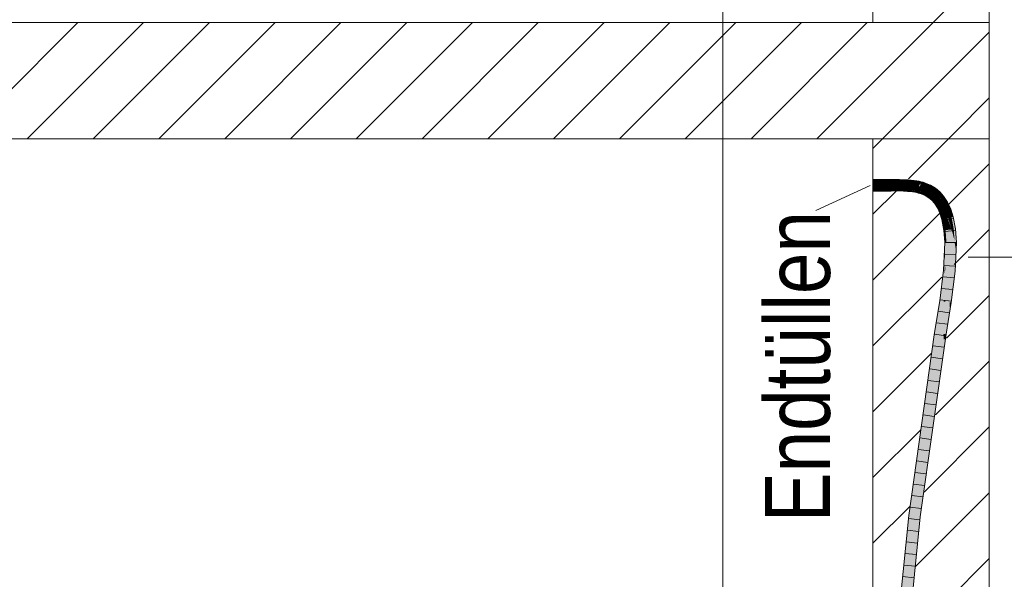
# Model space of a CAD drawing. Extents: x -620 to 3480, y 62 to 1102.
# Tile 114 of 256: x 160 to 181, y 661 to 673. Entities that reach past the tile are written whole.
import ezdxf
from ezdxf.lldxf.tags import DXFTag

# ---------------------------------------------------------------- set-up
doc = ezdxf.new("R2010")
doc.units = 0
doc.layers.get('0').update_dxf_attribs({"lineweight": 13})
for name, color, linetype, lineweight, true_color in [('E_Detail_Beschriftung', 7, 'Continuous', 13, 0x009900), ('E_Detail_Wandschraffur', 7, 'Continuous', 5, 0xc0c0c0), ('E_Leerrohr 25-A06G9STU8I', 7, 'Continuous', 9, 0xff8000), ('E_Leerrohr 25-Shading', 7, 'Continuous', 9, 0xff8000)]:
    doc.layers.add(name, color=color, linetype=linetype, lineweight=lineweight, true_color=true_color)
doc.layers.add('E_Detail_Linie_Text_Bem', color=7, linetype='Continuous', lineweight=13)
doc.styles.get("Standard").update_dxf_attribs({"font": 'ARIALN.TTF'})
tags = doc.linetypes.add('fein_strichliert', pattern=[4, 1, -2, 1]).pattern_tags.tags
tags[8:9] = [DXFTag(74, 4), DXFTag(75, 0), DXFTag(340, '0'), DXFTag(46, 0.0), DXFTag(50, 0.0), DXFTag(44, 0.0), DXFTag(45, 0.0)]
tags[6:7] = [DXFTag(74, 4), DXFTag(75, 0), DXFTag(340, '0'), DXFTag(46, 0.0), DXFTag(50, 0.0), DXFTag(44, 0.0), DXFTag(45, 0.0)]
tags[4:5] = [DXFTag(74, 4), DXFTag(75, 0), DXFTag(340, '0'), DXFTag(46, 0.0), DXFTag(50, 0.0), DXFTag(44, 0.0), DXFTag(45, 0.0)]
tags = doc.linetypes.add('fein_strichliert-A06G9STX8I', pattern=[4, 1, -2, 1]).pattern_tags.tags
tags[8:9] = [DXFTag(74, 4), DXFTag(75, 0), DXFTag(340, '0'), DXFTag(46, 0.0), DXFTag(50, 0.0), DXFTag(44, 0.0), DXFTag(45, 0.0)]
tags[6:7] = [DXFTag(74, 4), DXFTag(75, 0), DXFTag(340, '0'), DXFTag(46, 0.0), DXFTag(50, 0.0), DXFTag(44, 0.0), DXFTag(45, 0.0)]
tags[4:5] = [DXFTag(74, 4), DXFTag(75, 0), DXFTag(340, '0'), DXFTag(46, 0.0), DXFTag(50, 0.0), DXFTag(44, 0.0), DXFTag(45, 0.0)]
tags = doc.linetypes.add('STRICHPUNKT2-A06G9STV8I', pattern=[12.7, 6.35, -3.175, 0, -3.175]).pattern_tags.tags
tags[10:11] = [DXFTag(74, 4), DXFTag(75, 0), DXFTag(340, '0'), DXFTag(46, 0.0), DXFTag(50, 0.0), DXFTag(44, 0.0), DXFTag(45, 0.0)]
tags[8:9] = [DXFTag(74, 4), DXFTag(75, 0), DXFTag(340, '0'), DXFTag(46, 0.0), DXFTag(50, 0.0), DXFTag(44, 0.0), DXFTag(45, 0.0)]
tags[6:7] = [DXFTag(74, 4), DXFTag(75, 0), DXFTag(340, '0'), DXFTag(46, 0.0), DXFTag(50, 0.0), DXFTag(44, 0.0), DXFTag(45, 0.0)]
tags[4:5] = [DXFTag(74, 4), DXFTag(75, 0), DXFTag(340, '0'), DXFTag(46, 0.0), DXFTag(50, 0.0), DXFTag(44, 0.0), DXFTag(45, 0.0)]

# ---------------------------------------------------------------- blocks, each defined once
blk = doc.blocks.new('Shading-A06G9SG38I', base_point=(178.739, 735.424))
at = {"layer": 'E_Leerrohr 25-Shading', "color": 31, "true_color": 0xecb67f}
for points in [[(178.383, 669.574), (178.383, 669.764), (178.377, 669.574), (178.377, 669.764)], [(178.383, 669.574), (178.383, 669.764), (178.377, 669.574), (178.377, 669.764)], [(178.383, 669.699), (178.383, 669.574), (178.533, 669.699), (178.658, 669.574)], [(178.383, 669.699), (178.383, 669.574), (178.533, 669.699), (178.658, 669.574)], [(178.658, 669.574), (178.723, 669.574), (178.533, 669.699), (178.598, 669.699)], [(178.658, 669.574), (178.723, 669.574), (178.533, 669.699), (178.598, 669.699)], [(178.598, 669.699), (178.723, 669.574), (178.777, 669.699), (178.777, 669.628)], [(178.598, 669.699), (178.723, 669.574), (178.777, 669.699), (178.777, 669.628)], [(178.383, 669.542), (178.383, 669.574), (178.377, 669.542), (178.377, 669.574)], [(178.383, 669.542), (178.383, 669.574), (178.377, 669.542), (178.377, 669.574)], [(178.377, 669.384), (178.383, 669.384), (178.377, 669.542), (178.383, 669.542)], [(178.377, 669.384), (178.383, 669.384), (178.377, 669.542), (178.383, 669.542)], [(178.383, 669.574), (178.383, 669.449), (178.658, 669.574), (178.533, 669.449)], [(178.383, 669.574), (178.383, 669.449), (178.658, 669.574), (178.533, 669.449)], [(178.533, 669.449), (178.598, 669.449), (178.658, 669.574), (178.723, 669.574)], [(178.533, 669.449), (178.598, 669.449), (178.658, 669.574), (178.723, 669.574)], [(178.723, 669.574), (178.598, 669.449), (178.777, 669.52), (178.777, 669.449)], [(178.723, 669.574), (178.598, 669.449), (178.777, 669.52), (178.777, 669.449)], [(178.777, 669.628), (178.723, 669.574), (178.777, 669.589), (178.763, 669.574)], [(178.777, 669.628), (178.723, 669.574), (178.777, 669.589), (178.763, 669.574)], [(178.763, 669.574), (178.723, 669.574), (178.777, 669.56), (178.777, 669.52)], [(178.763, 669.574), (178.723, 669.574), (178.777, 669.56), (178.777, 669.52)], [(178.763, 669.574), (178.777, 669.574), (178.777, 669.589)], [(178.763, 669.574), (178.777, 669.574), (178.777, 669.589)], [(178.777, 669.574), (178.763, 669.574), (178.777, 669.56)], [(178.777, 669.574), (178.763, 669.574), (178.777, 669.56)]]:
    blk.add_solid(points, dxfattribs=at)
at = {"layer": 'E_Leerrohr 25-Shading', "color": 43, "true_color": 0xd7ab7f}
for points in [[(178.383, 669.663), (178.533, 669.701), (178.383, 669.699)], [(178.383, 669.663), (178.567, 669.665), (178.533, 669.701), (178.566, 669.688)], [(178.566, 669.688), (178.566, 669.702), (178.533, 669.701)], [(178.566, 669.702), (178.687, 669.667), (178.598, 669.702)], [(178.566, 669.702), (178.566, 669.688), (178.687, 669.667), (178.622, 669.666)], [(178.687, 669.667), (178.758, 669.669), (178.598, 669.702), (178.757, 669.705)], [(178.758, 669.669), (178.76, 669.669), (178.757, 669.705), (178.848, 669.705)], [(178.888, 669.705), (178.848, 669.705), (178.8, 669.669), (178.76, 669.669)], [(178.913, 669.705), (178.888, 669.705), (178.825, 669.669), (178.8, 669.669)], [(178.825, 669.669), (178.951, 669.669), (178.913, 669.705), (178.952, 669.705)], [(179.138, 669.66), (179.141, 669.696), (178.951, 669.669), (178.952, 669.705)], [(179.202, 669.654), (179.206, 669.69), (179.138, 669.66), (179.141, 669.696)], [(179.263, 669.646), (179.268, 669.682), (179.202, 669.654), (179.206, 669.69)], [(178.383, 669.449), (178.57, 669.488), (178.383, 669.486)], [(178.57, 669.488), (178.383, 669.449), (178.57, 669.467), (178.536, 669.453)], [(178.566, 669.688), (178.567, 669.665), (178.622, 669.666)], [(178.687, 669.49), (178.57, 669.467), (178.603, 669.454), (178.57, 669.453)], [(178.57, 669.467), (178.687, 669.49), (178.622, 669.489)], [(178.57, 669.488), (178.57, 669.467), (178.622, 669.489)], [(178.718, 669.491), (178.687, 669.49), (178.76, 669.459), (178.603, 669.454)], [(178.759, 669.492), (178.718, 669.491), (178.759, 669.485)], [(178.718, 669.491), (178.76, 669.459), (178.759, 669.485)], [(178.76, 669.492), (178.759, 669.492), (178.79, 669.479), (178.759, 669.485)], [(178.759, 669.485), (178.76, 669.459), (178.79, 669.479), (178.838, 669.459)], [(178.858, 669.468), (178.8, 669.492), (178.79, 669.479), (178.76, 669.492)], [(178.838, 669.459), (178.878, 669.459), (178.79, 669.479), (178.858, 669.468)], [(178.901, 669.46), (178.825, 669.492), (178.858, 669.468), (178.8, 669.492)], [(178.913, 669.455), (178.946, 669.455), (178.825, 669.492), (178.947, 669.492)], [(178.946, 669.455), (179.126, 669.447), (178.947, 669.492), (179.128, 669.482)], [(178.947, 669.492), (179.128, 669.482), (179.118, 669.484), (179.128, 669.482)], [(179.128, 669.482), (179.128, 669.483), (179.118, 669.484)], [(179.126, 669.447), (179.179, 669.442), (179.128, 669.482), (179.183, 669.475)], [(179.128, 669.482), (179.183, 669.475), (179.128, 669.483), (179.183, 669.478)], [(179.183, 669.478), (179.183, 669.478), (179.128, 669.483)], [(179.183, 669.475), (179.237, 669.467), (179.183, 669.478), (179.238, 669.47)], [(179.322, 669.637), (179.329, 669.673), (179.263, 669.646), (179.268, 669.682)], [(179.367, 669.628), (179.374, 669.664), (179.322, 669.637), (179.329, 669.673)], [(179.367, 669.628), (179.419, 669.653), (179.374, 669.664)], [(179.367, 669.628), (179.405, 669.619), (179.419, 669.653), (179.411, 669.624)], [(179.405, 669.619), (179.41, 669.618), (179.411, 669.624)], [(179.41, 669.618), (179.452, 669.606), (179.441, 669.647), (179.462, 669.641)], [(179.41, 669.618), (179.441, 669.647), (179.411, 669.624)], [(179.441, 669.647), (179.419, 669.653), (179.411, 669.624)], [(179.496, 669.592), (179.51, 669.626), (179.452, 669.606), (179.462, 669.641)], [(179.605, 669.545), (179.621, 669.578), (179.496, 669.592), (179.51, 669.626)], [(179.705, 669.484), (179.727, 669.514), (179.605, 669.545), (179.621, 669.578)], [(179.794, 669.41), (179.82, 669.437), (179.705, 669.484), (179.727, 669.514)], [(178.383, 669.449), (178.533, 669.451), (178.536, 669.453)], [(178.536, 669.453), (178.533, 669.451), (178.57, 669.453), (178.57, 669.452)], [(178.57, 669.467), (178.536, 669.453), (178.57, 669.453)], [(178.57, 669.453), (178.57, 669.452), (178.603, 669.454), (178.598, 669.452)], [(178.603, 669.454), (178.598, 669.452), (178.76, 669.459), (178.76, 669.455)], [(178.76, 669.459), (178.76, 669.455), (178.838, 669.459), (178.848, 669.455)], [(178.888, 669.455), (178.878, 669.459), (178.848, 669.455), (178.838, 669.459)], [(178.878, 669.459), (178.903, 669.459), (178.858, 669.468), (178.901, 669.46)], [(178.913, 669.455), (178.903, 669.459), (178.888, 669.455), (178.878, 669.459)], [(179.179, 669.442), (179.233, 669.435), (179.183, 669.475), (179.237, 669.467)], [(179.233, 669.435), (179.285, 669.427), (179.237, 669.467), (179.29, 669.457)], [(179.237, 669.467), (179.29, 669.457), (179.238, 669.47), (179.291, 669.46)], [(179.238, 669.47), (179.291, 669.46), (179.238, 669.471), (179.291, 669.461)], [(179.285, 669.427), (179.321, 669.419), (179.29, 669.457), (179.328, 669.448)], [(179.29, 669.457), (179.328, 669.448), (179.291, 669.46), (179.328, 669.451)], [(179.329, 669.453), (179.329, 669.455), (179.291, 669.461), (179.291, 669.463)], [(179.291, 669.46), (179.328, 669.451), (179.291, 669.461), (179.329, 669.453)], [(179.321, 669.419), (179.357, 669.411), (179.328, 669.448), (179.364, 669.437)], [(179.328, 669.451), (179.365, 669.441), (179.329, 669.453), (179.365, 669.444)], [(179.328, 669.448), (179.364, 669.437), (179.328, 669.451), (179.365, 669.441)], [(179.329, 669.453), (179.365, 669.444), (179.329, 669.455), (179.366, 669.446)], [(179.357, 669.411), (179.391, 669.402), (179.364, 669.437), (179.398, 669.426)], [(179.364, 669.437), (179.398, 669.426), (179.365, 669.441), (179.399, 669.43)], [(179.365, 669.444), (179.4, 669.433), (179.366, 669.446), (179.401, 669.435)], [(179.365, 669.441), (179.399, 669.43), (179.365, 669.444), (179.4, 669.433)], [(179.398, 669.426), (179.391, 669.402), (179.4, 669.425)], [(179.4, 669.425), (179.391, 669.402), (179.424, 669.409), (179.418, 669.393)], [(179.399, 669.43), (179.398, 669.426), (179.402, 669.429), (179.4, 669.425)], [(179.402, 669.429), (179.403, 669.432), (179.399, 669.43), (179.4, 669.433)], [(179.4, 669.433), (179.403, 669.432), (179.401, 669.435), (179.404, 669.434)], [(179.417, 669.419), (179.413, 669.425), (179.4, 669.425), (179.402, 669.429)], [(179.4, 669.425), (179.424, 669.409), (179.417, 669.419)], [(179.404, 669.434), (179.405, 669.436), (179.401, 669.435), (179.401, 669.437)], [(179.402, 669.429), (179.413, 669.425), (179.403, 669.432), (179.41, 669.429)], [(179.403, 669.432), (179.41, 669.429), (179.404, 669.434), (179.407, 669.433)], [(179.407, 669.433), (179.405, 669.436), (179.404, 669.434)], [(179.424, 669.409), (179.431, 669.427), (179.405, 669.436)], [(179.418, 669.393), (179.441, 669.383), (179.424, 669.409)], [(179.441, 669.383), (179.431, 669.427), (179.424, 669.409)], [(179.431, 669.427), (179.441, 669.383), (179.523, 669.385), (179.508, 669.355)], [(179.431, 669.427), (179.431, 669.427), (179.524, 669.388), (179.523, 669.385)], [(179.508, 669.355), (179.582, 669.31), (179.523, 669.385), (179.598, 669.333)], [(179.523, 669.385), (179.598, 669.333), (179.524, 669.388), (179.601, 669.338)], [(179.601, 669.338), (179.603, 669.34), (179.524, 669.388)], [(179.582, 669.31), (179.647, 669.256), (179.598, 669.333), (179.661, 669.271)], [(179.598, 669.333), (179.661, 669.271), (179.601, 669.338), (179.666, 669.277)], [(179.601, 669.338), (179.666, 669.277), (179.603, 669.34), (179.67, 669.281)], [(179.67, 669.281), (179.672, 669.283), (179.603, 669.34)], [(179.647, 669.256), (179.702, 669.195), (179.661, 669.271), (179.712, 669.202)], [(179.661, 669.271), (179.712, 669.202), (179.666, 669.277), (179.719, 669.208)], [(179.666, 669.277), (179.719, 669.208), (179.67, 669.281), (179.725, 669.212)], [(179.67, 669.281), (179.725, 669.212), (179.672, 669.283), (179.729, 669.216)], [(179.729, 669.216), (179.731, 669.217), (179.672, 669.283)], [(179.872, 669.324), (179.902, 669.346), (179.794, 669.41), (179.82, 669.437)], [(179.872, 669.324), (179.874, 669.321), (179.902, 669.346), (179.911, 669.332)], [(179.874, 669.321), (179.956, 669.196), (179.911, 669.332), (179.988, 669.214)], [(179.702, 669.195), (179.753, 669.119), (179.712, 669.202)], [(179.712, 669.202), (179.753, 669.119), (179.719, 669.208), (179.744, 669.16)], [(179.719, 669.208), (179.744, 669.16), (179.725, 669.212), (179.737, 669.19)], [(179.725, 669.212), (179.737, 669.19), (179.729, 669.216), (179.733, 669.209)], [(179.733, 669.209), (179.731, 669.217), (179.729, 669.216)], [(179.733, 669.209), (179.793, 669.106), (179.731, 669.217), (179.798, 669.109)], [(179.798, 669.109), (179.802, 669.111), (179.731, 669.217)], [(179.785, 669.102), (179.793, 669.106), (179.737, 669.19), (179.733, 669.209)], [(179.737, 669.19), (179.744, 669.16), (179.785, 669.102), (179.776, 669.097)], [(179.744, 669.16), (179.753, 669.119), (179.776, 669.097), (179.77, 669.093)], [(179.77, 669.093), (179.793, 669.042), (179.776, 669.097)], [(179.776, 669.097), (179.793, 669.042), (179.785, 669.102), (179.796, 669.068)], [(179.785, 669.102), (179.796, 669.068), (179.793, 669.106), (179.799, 669.089)], [(179.793, 669.106), (179.799, 669.089), (179.798, 669.109), (179.801, 669.103)], [(179.796, 669.068), (179.793, 669.042), (179.826, 668.977), (179.823, 668.976)], [(179.799, 669.089), (179.796, 669.068), (179.837, 668.981), (179.826, 668.977)], [(179.801, 669.103), (179.802, 669.111), (179.798, 669.109)], [(179.837, 668.981), (179.846, 668.984), (179.799, 669.089), (179.801, 669.103)], [(179.801, 669.103), (179.802, 669.11), (179.802, 669.111)], [(179.801, 669.103), (179.846, 668.984), (179.802, 669.11), (179.854, 668.987)], [(179.854, 668.987), (179.858, 668.989), (179.802, 669.11)], [(180.023, 669.052), (180.057, 669.065), (179.956, 669.196), (179.988, 669.214)], [(180.073, 668.892), (180.108, 668.9), (180.023, 669.052), (180.057, 669.065)], [(179.826, 668.977), (179.823, 668.976), (179.827, 668.972)], [(179.827, 668.972), (179.823, 668.976), (179.831, 668.952)], [(179.837, 668.981), (179.826, 668.977), (179.842, 668.958), (179.827, 668.972)], [(179.842, 668.958), (179.827, 668.972), (179.864, 668.847), (179.831, 668.952)], [(179.842, 668.958), (179.855, 668.946), (179.837, 668.981), (179.846, 668.984)], [(179.864, 668.847), (179.855, 668.946), (179.842, 668.958)], [(179.846, 668.984), (179.855, 668.946), (179.854, 668.987), (179.867, 668.934)], [(179.854, 668.987), (179.867, 668.934), (179.858, 668.989), (179.875, 668.927)], [(179.864, 668.847), (179.865, 668.844), (179.855, 668.946), (179.87, 668.877)], [(179.855, 668.946), (179.87, 668.877), (179.867, 668.934), (179.875, 668.904)], [(179.875, 668.927), (179.878, 668.924), (179.858, 668.989)], [(179.87, 668.877), (179.865, 668.844), (179.877, 668.847)], [(179.877, 668.847), (179.865, 668.844), (179.885, 668.731)], [(179.867, 668.934), (179.875, 668.904), (179.875, 668.927), (179.877, 668.92)], [(179.877, 668.847), (179.889, 668.85), (179.87, 668.877), (179.875, 668.904)], [(179.877, 668.92), (179.878, 668.924), (179.875, 668.927)], [(179.875, 668.904), (179.88, 668.91), (179.877, 668.92)], [(179.875, 668.904), (179.889, 668.85), (179.88, 668.91), (179.89, 668.85)], [(179.88, 668.91), (179.878, 668.924), (179.877, 668.92)], [(179.907, 668.609), (179.893, 668.804), (179.877, 668.847), (179.889, 668.85)], [(179.907, 668.609), (179.877, 668.847), (179.885, 668.731)], [(179.878, 668.924), (179.88, 668.91), (179.9, 668.852), (179.897, 668.852)], [(179.88, 668.91), (179.89, 668.85), (179.897, 668.852)], [(179.893, 668.804), (179.89, 668.85), (179.889, 668.85)], [(179.89, 668.85), (179.912, 668.61), (179.897, 668.852), (179.928, 668.612)], [(179.912, 668.61), (179.89, 668.85), (179.912, 668.61), (179.893, 668.804)], [(179.897, 668.852), (179.901, 668.852), (179.9, 668.852)], [(179.897, 668.852), (179.928, 668.612), (179.901, 668.852), (179.937, 668.613)], [(179.937, 668.613), (179.944, 668.614), (179.901, 668.852)], [(180.119, 668.635), (180.156, 668.639), (180.073, 668.892), (180.108, 668.9)], [(179.893, 668.804), (179.907, 668.609), (179.912, 668.61)], [(180.119, 668.635), (180.175, 668.349), (180.156, 668.639)], [(180.119, 668.635), (180.12, 668.629), (180.175, 668.349), (180.159, 668.349)], [(179.912, 668.61), (179.907, 668.609), (179.911, 668.559)], [(179.912, 668.61), (179.912, 668.61), (179.919, 668.434), (179.911, 668.559)], [(179.912, 668.61), (179.919, 668.434), (179.928, 668.612), (179.927, 668.492)], [(179.927, 668.492), (179.919, 668.434), (179.926, 668.351), (179.925, 668.351)], [(179.938, 668.574), (179.927, 668.492), (179.943, 668.351), (179.926, 668.351)], [(179.928, 668.612), (179.927, 668.492), (179.937, 668.613), (179.938, 668.574)], [(179.938, 668.574), (179.944, 668.614), (179.937, 668.613)], [(179.943, 668.351), (179.955, 668.351), (179.938, 668.574), (179.944, 668.614)], [(179.955, 668.351), (179.961, 668.351), (179.944, 668.614)], [(180.159, 668.349), (180.12, 668.629), (180.14, 668.349), (180.136, 668.383)], [(179.921, 668.258), (179.899, 667.75), (179.912, 667.749)], [(179.923, 668.179), (179.921, 668.258), (179.919, 668.141)], [(179.921, 668.258), (179.925, 668.341), (179.924, 668.334)], [(179.921, 668.258), (179.923, 668.179), (179.925, 668.341), (179.927, 668.215)], [(179.927, 668.215), (179.923, 668.179), (179.93, 668.063), (179.927, 668.033)], [(179.925, 668.341), (179.925, 668.351), (179.924, 668.334)], [(179.926, 668.351), (179.925, 668.351), (179.925, 668.341)], [(179.943, 668.351), (179.926, 668.351), (179.927, 668.215), (179.925, 668.341)], [(179.927, 668.215), (179.93, 668.063), (179.943, 668.351), (179.955, 668.351)], [(179.955, 668.351), (179.93, 668.063), (179.961, 668.351), (179.933, 667.912)], [(179.933, 667.912), (179.936, 667.747), (179.961, 668.351)], [(180.145, 668.005), (180.14, 668.336), (180.129, 668.126), (180.138, 668.349)], [(180.136, 668.383), (180.138, 668.349), (180.14, 668.349)], [(180.14, 668.349), (180.138, 668.349), (180.14, 668.336)], [(180.159, 668.349), (180.14, 668.349), (180.167, 668.17), (180.14, 668.336)], [(180.156, 667.916), (180.167, 668.17), (180.15, 667.968), (180.14, 668.336)], [(180.15, 667.968), (180.14, 668.336), (180.145, 668.005)], [(180.167, 668.17), (180.175, 668.349), (180.159, 668.349)], [(179.927, 668.033), (179.915, 667.89), (179.922, 667.748), (179.912, 667.749)], [(179.919, 668.141), (179.915, 667.89), (179.923, 668.179), (179.927, 668.033)], [(179.927, 668.033), (179.922, 667.748), (179.931, 667.893)], [(179.93, 668.063), (179.927, 668.033), (179.933, 667.912), (179.931, 667.893)], [(180.129, 668.125), (180.112, 667.732), (180.132, 667.73)], [(180.129, 668.125), (180.148, 667.729), (180.129, 668.126), (180.145, 668.005)], [(180.148, 667.729), (180.129, 668.125), (180.132, 667.73)], [(180.153, 667.836), (180.15, 667.968), (180.148, 667.729), (180.145, 668.005)], [(179.922, 667.748), (179.936, 667.747), (179.931, 667.893)], [(179.931, 667.893), (179.936, 667.747), (179.933, 667.912)], [(180.153, 667.836), (180.156, 667.916), (180.15, 667.968)], [(179.899, 667.75), (179.817, 667.093), (179.892, 667.402), (179.853, 667.087)], [(179.899, 667.75), (179.892, 667.402), (179.912, 667.749)], [(179.907, 667.659), (179.892, 667.402), (179.922, 667.748), (179.936, 667.747)], [(179.912, 667.749), (179.907, 667.659), (179.922, 667.748)], [(180.112, 667.732), (180.028, 667.063), (180.112, 667.732), (180.03, 667.062)], [(180.108, 667.7), (180.03, 667.062), (180.056, 667.059)], [(180.056, 667.059), (180.108, 667.703), (180.108, 667.7)], [(180.056, 667.059), (180.114, 667.458), (180.108, 667.703), (180.114, 667.49)], [(180.114, 667.49), (180.112, 667.732), (180.108, 667.703)], [(180.132, 667.73), (180.112, 667.732), (180.115, 667.465), (180.114, 667.49)], [(180.114, 667.458), (180.148, 667.729), (180.132, 667.73)], [(180.114, 667.458), (180.056, 667.059), (180.064, 667.057)], [(180.114, 667.49), (180.114, 667.458), (180.115, 667.465)], [(179.817, 667.093), (179.708, 666.41), (179.853, 667.087), (179.74, 666.406)], [(179.74, 666.406), (179.745, 666.405), (179.853, 667.087)], [(180.028, 667.063), (179.92, 666.38), (180.03, 667.062)], [(180.03, 667.062), (179.92, 666.38), (180.038, 666.893), (179.956, 666.375)], [(180.03, 667.062), (180.038, 666.893), (180.056, 667.059)], [(180.038, 666.893), (180.064, 667.057), (180.056, 667.059)], [(179.708, 666.41), (179.442, 664.538), (179.745, 666.405), (179.406, 664.02)], [(179.956, 666.375), (179.92, 666.38), (179.94, 666.262), (179.903, 666.265)], [(179.903, 666.265), (179.406, 662.766), (179.94, 666.262), (179.443, 662.763)], [(179.442, 664.538), (179.31, 663.583), (179.329, 663.543), (179.271, 663.184)], [(179.31, 663.583), (179.442, 664.538), (179.317, 663.653)], [(179.442, 664.538), (179.329, 663.543), (179.425, 664.286)], [(179.329, 663.543), (179.406, 664.02), (179.425, 664.286)], [(179.233, 662.804), (179.406, 664.02), (179.329, 663.543)], [(179.202, 662.843), (179.157, 662.482), (179.317, 663.653), (179.31, 663.583)], [(179.31, 663.583), (179.157, 662.482), (179.271, 663.184)], [(179.233, 662.804), (179.233, 662.804), (179.271, 663.184), (179.329, 663.543)], [(179.157, 662.482), (179.187, 662.478), (179.271, 663.184), (179.233, 662.804)], [(179.202, 662.843), (179.15, 662.483), (179.157, 662.482)], [(179.409, 662.765), (179.406, 662.766), (179.362, 662.457)], [(179.393, 662.453), (179.442, 662.763), (179.362, 662.457), (179.409, 662.765)], [(179.443, 662.763), (179.442, 662.763), (179.399, 662.452), (179.393, 662.453)], [(178.93, 659.872), (179.157, 662.482), (178.948, 660.18), (179.15, 662.483)], [(179.187, 662.478), (179.157, 662.482), (178.93, 659.872)], [(178.948, 660.18), (179.15, 662.483), (178.985, 660.802)], [(179.25, 661.125), (179.362, 662.457), (179.024, 659.026)], [(179.399, 662.452), (179.393, 662.453), (179.143, 659.86), (179.25, 661.125)], [(179.393, 662.453), (179.362, 662.457), (179.25, 661.125)], [(179.143, 659.86), (179.25, 661.125), (179.047, 659.024), (179.024, 659.026)]]:
    blk.add_solid(points, dxfattribs=at)
at = {"layer": 'E_Leerrohr 25-Shading', "color": 31, "true_color": 0xfabd7f}
for points in [[(178.568, 669.577), (178.567, 669.665), (178.383, 669.574), (178.383, 669.663)], [(178.568, 669.575), (178.568, 669.577), (178.383, 669.574)], [(178.383, 669.486), (178.57, 669.488), (178.383, 669.574), (178.568, 669.575)], [(178.567, 669.665), (178.568, 669.577), (178.622, 669.666), (178.658, 669.578)], [(178.658, 669.578), (178.568, 669.577), (178.657, 669.576), (178.568, 669.575)], [(178.657, 669.576), (178.568, 669.575), (178.656, 669.572), (178.568, 669.573)], [(178.568, 669.573), (178.57, 669.488), (178.656, 669.572), (178.622, 669.489)], [(178.658, 669.578), (178.723, 669.58), (178.622, 669.666), (178.687, 669.667)], [(178.65, 669.558), (178.622, 669.489), (178.696, 669.513), (178.687, 669.49)], [(178.72, 669.571), (178.656, 669.572), (178.696, 669.513), (178.65, 669.558)], [(178.657, 669.576), (178.656, 669.572), (178.722, 669.576), (178.72, 669.571)], [(178.723, 669.58), (178.658, 669.578), (178.722, 669.576), (178.657, 669.576)], [(178.687, 669.667), (178.723, 669.58), (178.758, 669.669), (178.758, 669.664)], [(178.687, 669.49), (178.717, 669.492), (178.696, 669.513)], [(178.717, 669.492), (178.687, 669.49), (178.718, 669.491)], [(178.717, 669.492), (178.72, 669.571), (178.696, 669.513)], [(178.717, 669.492), (178.759, 669.493), (178.72, 669.571), (178.727, 669.571)], [(178.759, 669.492), (178.759, 669.493), (178.718, 669.491), (178.717, 669.492)], [(178.72, 669.571), (178.727, 669.571), (178.722, 669.576), (178.725, 669.576)], [(178.725, 669.576), (178.723, 669.58), (178.722, 669.576)], [(178.723, 669.58), (178.759, 669.58), (178.758, 669.664)], [(178.759, 669.576), (178.759, 669.58), (178.725, 669.576), (178.723, 669.58)], [(178.759, 669.57), (178.759, 669.576), (178.727, 669.571), (178.725, 669.576)], [(178.727, 669.571), (178.759, 669.493), (178.759, 669.57)], [(178.76, 669.669), (178.758, 669.669), (178.758, 669.664)], [(178.759, 669.58), (178.76, 669.669), (178.758, 669.664)], [(178.8, 669.669), (178.76, 669.669), (178.763, 669.58), (178.759, 669.58)], [(178.765, 669.576), (178.763, 669.58), (178.759, 669.576), (178.759, 669.58)], [(178.767, 669.57), (178.765, 669.576), (178.759, 669.57), (178.759, 669.576)], [(178.759, 669.57), (178.759, 669.492), (178.767, 669.57), (178.8, 669.492)], [(178.825, 669.669), (178.8, 669.669), (178.788, 669.58), (178.763, 669.58)], [(178.788, 669.58), (178.763, 669.58), (178.79, 669.576), (178.765, 669.576)], [(178.765, 669.576), (178.767, 669.57), (178.79, 669.576), (178.792, 669.57)], [(178.767, 669.57), (178.8, 669.492), (178.792, 669.57), (178.825, 669.492)], [(178.788, 669.58), (178.949, 669.58), (178.825, 669.669), (178.951, 669.669)], [(178.825, 669.492), (178.947, 669.492), (178.788, 669.58), (178.949, 669.58)], [(178.947, 669.492), (179.118, 669.484), (178.949, 669.58), (179.032, 669.576)], [(178.949, 669.58), (179.134, 669.576), (178.951, 669.669), (179.138, 669.66)], [(179.034, 669.578), (178.949, 669.58), (179.032, 669.576)], [(179.134, 669.576), (179.034, 669.578), (179.133, 669.572), (179.032, 669.576)], [(179.118, 669.484), (179.128, 669.483), (179.032, 669.576), (179.133, 669.572)], [(179.183, 669.478), (179.193, 669.566), (179.128, 669.483), (179.133, 669.572)], [(179.134, 669.576), (179.133, 669.572), (179.193, 669.573), (179.193, 669.567)], [(179.133, 669.572), (179.193, 669.566), (179.193, 669.567)], [(179.193, 669.573), (179.202, 669.654), (179.134, 669.576), (179.138, 669.66)], [(179.238, 669.471), (179.251, 669.559), (179.183, 669.478), (179.193, 669.566)], [(179.252, 669.569), (179.263, 669.646), (179.193, 669.573), (179.202, 669.654)], [(179.193, 669.573), (179.193, 669.567), (179.252, 669.569), (179.251, 669.562)], [(179.193, 669.567), (179.193, 669.566), (179.251, 669.562), (179.251, 669.559)], [(179.291, 669.463), (179.307, 669.55), (179.238, 669.471), (179.251, 669.559)], [(179.252, 669.569), (179.251, 669.562), (179.31, 669.565), (179.308, 669.556)], [(179.308, 669.556), (179.251, 669.562), (179.307, 669.552), (179.251, 669.56)], [(179.251, 669.56), (179.251, 669.559), (179.307, 669.552), (179.307, 669.55)], [(179.31, 669.565), (179.322, 669.637), (179.252, 669.569), (179.263, 669.646)], [(179.329, 669.455), (179.348, 669.541), (179.291, 669.463), (179.307, 669.55)], [(179.35, 669.551), (179.308, 669.556), (179.349, 669.546), (179.307, 669.552)], [(179.307, 669.552), (179.307, 669.55), (179.349, 669.546), (179.348, 669.541)], [(179.31, 669.565), (179.308, 669.556), (179.352, 669.56), (179.35, 669.551)], [(179.352, 669.56), (179.367, 669.628), (179.31, 669.565), (179.322, 669.637)], [(179.366, 669.446), (179.388, 669.532), (179.329, 669.455), (179.348, 669.541)], [(179.351, 669.546), (179.348, 669.541), (179.39, 669.54), (179.388, 669.532)], [(179.349, 669.546), (179.348, 669.541), (179.351, 669.546)], [(179.355, 669.551), (179.35, 669.551), (179.351, 669.546), (179.349, 669.546)], [(179.361, 669.559), (179.352, 669.56), (179.355, 669.551), (179.35, 669.551)], [(179.391, 669.546), (179.355, 669.551), (179.39, 669.54), (179.351, 669.546)], [(179.367, 669.628), (179.352, 669.56), (179.405, 669.619), (179.361, 669.559)], [(179.394, 669.556), (179.361, 669.559), (179.391, 669.546), (179.355, 669.551)], [(179.366, 669.446), (179.39, 669.532), (179.388, 669.532)], [(179.366, 669.446), (179.401, 669.437), (179.39, 669.532), (179.403, 669.444)], [(179.39, 669.54), (179.388, 669.532), (179.391, 669.539), (179.39, 669.532)], [(179.39, 669.532), (179.426, 669.521), (179.41, 669.618), (179.452, 669.606)], [(179.39, 669.532), (179.41, 669.618), (179.394, 669.556)], [(179.392, 669.545), (179.391, 669.546), (179.391, 669.539), (179.39, 669.54)], [(179.403, 669.444), (179.426, 669.521), (179.39, 669.532)], [(179.394, 669.556), (179.391, 669.546), (179.392, 669.545)], [(179.394, 669.556), (179.41, 669.618), (179.405, 669.619)], [(179.405, 669.436), (179.426, 669.521), (179.403, 669.444)], [(179.405, 669.436), (179.431, 669.427), (179.426, 669.521), (179.464, 669.509)], [(179.464, 669.509), (179.496, 669.592), (179.426, 669.521), (179.452, 669.606)], [(179.524, 669.388), (179.564, 669.466), (179.431, 669.427), (179.464, 669.509)], [(179.568, 669.474), (179.605, 669.545), (179.464, 669.51), (179.496, 669.592)], [(179.464, 669.509), (179.564, 669.466), (179.464, 669.51), (179.568, 669.474)], [(179.668, 669.431), (179.705, 669.484), (179.568, 669.474), (179.605, 669.545)], [(179.765, 669.38), (179.794, 669.41), (179.668, 669.431), (179.705, 669.484)], [(179.401, 669.437), (179.405, 669.436), (179.403, 669.444)], [(179.603, 669.34), (179.654, 669.412), (179.524, 669.388), (179.564, 669.466)], [(179.568, 669.474), (179.564, 669.466), (179.668, 669.431), (179.659, 669.418)], [(179.564, 669.466), (179.654, 669.412), (179.659, 669.418)], [(179.672, 669.283), (179.733, 669.346), (179.603, 669.34), (179.654, 669.412)], [(179.749, 669.363), (179.659, 669.418), (179.738, 669.352), (179.654, 669.412)], [(179.654, 669.412), (179.733, 669.346), (179.738, 669.352)], [(179.668, 669.431), (179.659, 669.418), (179.765, 669.38), (179.749, 669.363)], [(179.731, 669.217), (179.802, 669.27), (179.672, 669.283), (179.733, 669.346)], [(179.731, 669.217), (179.86, 669.182), (179.802, 669.27)], [(179.749, 669.363), (179.733, 669.346), (179.839, 669.299), (179.802, 669.27)], [(179.765, 669.38), (179.749, 669.363), (179.865, 669.318), (179.839, 669.299)], [(179.865, 669.318), (179.872, 669.324), (179.765, 669.38), (179.794, 669.41)], [(179.865, 669.318), (179.802, 669.27), (179.873, 669.312), (179.86, 669.182)], [(179.86, 669.182), (179.879, 669.154), (179.874, 669.321), (179.956, 669.196)], [(179.872, 669.324), (179.865, 669.318), (179.874, 669.321), (179.873, 669.312)], [(179.731, 669.217), (179.802, 669.111), (179.86, 669.182), (179.864, 669.145)], [(179.802, 669.111), (179.858, 668.989), (179.864, 669.145), (179.874, 668.995)], [(179.864, 669.145), (179.879, 669.154), (179.86, 669.182)], [(179.874, 668.995), (179.94, 669.02), (179.864, 669.145), (179.879, 669.154)], [(179.879, 669.154), (179.951, 669.024), (179.956, 669.196), (180.023, 669.052)], [(179.879, 669.154), (179.94, 669.02), (179.951, 669.024)], [(179.858, 668.989), (179.878, 668.924), (179.874, 668.995)], [(179.878, 668.924), (179.94, 669.02), (179.874, 668.995)], [(179.878, 668.924), (179.9, 668.852), (179.94, 669.02), (179.987, 668.872)], [(179.944, 668.614), (180.031, 668.624), (179.9, 668.852), (179.987, 668.872)], [(179.951, 669.024), (179.94, 669.02), (180.019, 668.88), (179.996, 668.874)], [(179.94, 669.02), (179.987, 668.872), (179.996, 668.874)], [(180.019, 668.88), (180.073, 668.892), (179.951, 669.024), (180.023, 669.052)], [(180.073, 668.63), (179.987, 668.872), (180.047, 668.626)], [(179.987, 668.872), (180.031, 668.624), (180.047, 668.626)], [(180.019, 668.88), (179.996, 668.874), (180.118, 668.635), (180.073, 668.63)], [(180.118, 668.635), (180.119, 668.635), (180.019, 668.88), (180.073, 668.892)], [(180.118, 668.635), (180.073, 668.63), (180.12, 668.629), (180.074, 668.627)], [(180.12, 668.629), (180.119, 668.635), (180.118, 668.635)], [(179.961, 668.351), (180.05, 668.35), (179.944, 668.614), (180.031, 668.624)], [(180.047, 668.626), (180.031, 668.624), (180.047, 668.625)], [(180.047, 668.625), (180.031, 668.624), (180.099, 668.35), (180.05, 668.35)], [(180.074, 668.627), (180.073, 668.63), (180.047, 668.625), (180.047, 668.626)], [(180.138, 668.349), (180.074, 668.627), (180.099, 668.35), (180.047, 668.625)], [(180.12, 668.629), (180.074, 668.627), (180.136, 668.383)], [(180.074, 668.627), (180.138, 668.349), (180.136, 668.383)], [(179.961, 668.351), (179.936, 667.747), (180.022, 668.35), (179.936, 667.747)], [(179.936, 667.747), (180.024, 667.739), (180.022, 668.35), (180.05, 668.35)], [(180.024, 667.739), (180.112, 667.732), (180.05, 668.35), (180.138, 668.349)], [(179.94, 667.115), (179.936, 667.747), (179.889, 667.082), (179.892, 667.402)], [(180.024, 667.739), (179.936, 667.747), (179.94, 667.115)], [(180.024, 667.739), (180.024, 667.739), (179.941, 667.075), (179.94, 667.115)], [(179.941, 667.075), (180.028, 667.063), (180.024, 667.739), (180.112, 667.732)], [(179.892, 667.402), (179.853, 667.087), (179.889, 667.082)], [(179.883, 666.729), (179.853, 667.087), (179.832, 666.393), (179.745, 666.405)], [(179.889, 667.082), (179.853, 667.087), (179.884, 666.738), (179.883, 666.729)], [(179.889, 667.082), (179.884, 666.738), (179.935, 667.076)], [(179.884, 666.738), (179.884, 666.718), (179.935, 667.076), (179.941, 667.075)], [(179.941, 667.075), (179.884, 666.718), (179.885, 666.686)], [(179.92, 666.38), (179.941, 667.075), (179.898, 666.383), (179.885, 666.686)], [(179.94, 667.115), (179.889, 667.082), (179.935, 667.076)], [(179.941, 667.075), (179.92, 666.38), (180.028, 667.063)], [(179.941, 667.075), (179.94, 667.115), (179.935, 667.076)], [(179.884, 666.718), (179.883, 666.729), (179.832, 666.393)], [(179.883, 666.729), (179.884, 666.718), (179.884, 666.738)], [(179.884, 666.718), (179.832, 666.393), (179.898, 666.383)], [(179.745, 666.405), (179.406, 664.02), (179.832, 666.393), (179.391, 663.286)], [(179.898, 666.383), (179.832, 666.393), (179.406, 662.766), (179.391, 663.286)], [(179.898, 666.383), (179.406, 662.766), (179.903, 666.265)], [(179.92, 666.38), (179.898, 666.383), (179.903, 666.265)], [(179.391, 663.286), (179.406, 664.02), (179.201, 662.476), (179.233, 662.804)], [(179.391, 663.286), (179.201, 662.476), (179.275, 662.467)], [(179.391, 663.286), (179.275, 662.467), (179.406, 662.766), (179.362, 662.457)], [(179.233, 662.804), (179.187, 662.478), (179.201, 662.476)], [(179.187, 662.478), (178.93, 659.872), (178.936, 659.033), (178.881, 659.037)], [(179.201, 662.476), (179.187, 662.478), (178.936, 659.033)], [(179.275, 662.467), (179.201, 662.476), (178.936, 659.033)], [(178.936, 659.033), (179.024, 659.026), (179.275, 662.467), (179.362, 662.457)]]:
    blk.add_solid(points, dxfattribs=at)
blk = doc.blocks.new('Referenz-A06G9SU08I')
at = {"layer": 'E_Detail_Linie_Text_Bem', "linetype": 'fein_strichliert-A06G9STX8I', "ltscale": 0.65}
blk.add_line((175.155, 629.766), (175.155, 682.646), dxfattribs=at)
at = {"layer": 'E_Detail_Linie_Text_Bem', "linetype": 'Continuous', "ltscale": 0.13}
for p, q in [((178.383, 673.074), (178.383, 677.209)), ((180.883, 677.209), (180.883, 673.074)), ((180.883, 673.074), (129.556, 673.074)), ((180.883, 673.074), (178.383, 673.074)), ((180.883, 670.574), (180.883, 673.074)), ((129.556, 670.574), (178.383, 670.574)), ((139.949, 670.574), (180.883, 670.574)), ((178.383, 670.574), (180.883, 670.574)), ((178.383, 658.774), (178.383, 670.574)), ((180.883, 670.574), (180.883, 630.574))]:
    blk.add_line(p, q, dxfattribs=at)
at = {"layer": 'E_Detail_Linie_Text_Bem', "color": 0, "linetype": 'Continuous', "ltscale": 0.13}
for p, q in [((177.156, 669.037), (178.325, 669.569)), ((182.192, 668.029), (180.428, 668.029))]:
    blk.add_line(p, q, dxfattribs=at)
at = {"layer": 'E_Detail_Wandschraffur', "linetype": 'fein_strichliert', "ltscale": 0.13}
for p, q in [((179.675, 673.074), (180.883, 674.283)), ((160.204, 670.574), (162.704, 673.074)), ((163.033, 670.574), (165.533, 673.074)), ((165.861, 670.574), (168.361, 673.074)), ((168.689, 670.574), (171.189, 673.074)), ((171.518, 670.574), (174.018, 673.074)), ((174.346, 670.574), (176.846, 673.074)), ((177.175, 670.574), (179.675, 673.074)), ((180.105, 670.676), (180.883, 671.454)), ((179.146, 669.717), (180.003, 670.574)), ((180.003, 670.574), (180.105, 670.676)), ((178.383, 668.954), (178.878, 669.449)), ((180.13, 667.872), (180.883, 668.626)), ((178.383, 666.126), (179.863, 667.605)), ((179.728, 664.642), (180.883, 665.798)), ((178.383, 663.298), (179.402, 664.317)), ((179.298, 661.384), (180.883, 662.969))]:
    blk.add_line(p, q, dxfattribs=at)
at = {"layer": 'E_Detail_Wandschraffur', "linetype": 'ByBlock', "ltscale": 0.13}
for p, q in [((158.79, 670.574), (161.29, 673.074)), ((161.618, 670.574), (164.118, 673.074)), ((164.447, 670.574), (166.947, 673.074)), ((167.275, 670.574), (169.775, 673.074)), ((170.104, 670.574), (172.604, 673.074)), ((172.932, 670.574), (175.432, 673.074)), ((175.761, 670.574), (178.261, 673.074)), ((178.589, 670.574), (180.883, 672.869)), ((178.383, 670.369), (178.589, 670.574)), ((180.015, 669.172), (180.883, 670.04)), ((178.383, 667.54), (179.813, 668.97)), ((179.96, 666.289), (180.883, 667.212)), ((178.383, 664.712), (179.635, 665.963)), ((179.483, 662.983), (180.883, 664.383)), ((178.383, 661.883), (179.18, 662.68)), ((179.145, 659.817), (180.883, 661.555))]:
    blk.add_line(p, q, dxfattribs=at)
at = {"layer": 'E_Leerrohr 25-A06G9STU8I', "linetype": 'Continuous', "ltscale": 0.13}
for p, q in [((178.383, 669.764), (178.377, 669.764)), ((178.377, 669.653), (178.377, 669.764)), ((178.383, 669.764), (178.377, 669.764)), ((178.377, 669.653), (178.377, 669.764)), ((178.383, 669.653), (178.383, 669.764)), ((178.383, 669.653), (178.383, 669.764)), ((178.566, 669.702), (178.383, 669.699)), ((178.777, 669.699), (178.383, 669.699)), ((178.383, 669.626), (178.383, 669.699)), ((178.383, 669.699), (178.383, 669.449)), ((178.777, 669.699), (178.383, 669.699)), ((178.383, 669.626), (178.383, 669.699)), ((178.757, 669.705), (178.566, 669.702)), ((178.613, 669.695), (178.616, 669.46)), ((178.952, 669.705), (178.757, 669.705)), ((178.777, 669.626), (178.777, 669.699)), ((178.777, 669.626), (178.777, 669.699)), ((178.865, 669.698), (178.863, 669.463)), ((179.141, 669.696), (178.952, 669.705)), ((179.12, 669.69), (179.108, 669.455)), ((179.206, 669.69), (179.141, 669.696)), ((179.268, 669.682), (179.206, 669.69)), ((178.377, 669.496), (178.377, 669.653)), ((178.377, 669.496), (178.377, 669.653)), ((178.377, 669.384), (178.377, 669.496)), ((178.377, 669.384), (178.377, 669.496)), ((178.383, 669.496), (178.383, 669.653)), ((178.383, 669.496), (178.383, 669.653)), ((178.383, 669.523), (178.383, 669.626)), ((178.383, 669.523), (178.383, 669.626)), ((178.383, 669.449), (178.383, 669.523)), ((178.383, 669.449), (178.383, 669.523)), ((178.383, 669.384), (178.383, 669.496)), ((178.383, 669.384), (178.383, 669.496)), ((178.777, 669.523), (178.777, 669.626)), ((178.777, 669.523), (178.777, 669.626)), ((178.777, 669.449), (178.777, 669.523)), ((178.777, 669.449), (178.777, 669.523)), ((179.329, 669.673), (179.268, 669.682)), ((179.374, 669.664), (179.329, 669.673)), ((179.388, 669.653), (179.335, 669.424)), ((179.419, 669.653), (179.374, 669.664)), ((179.462, 669.641), (179.419, 669.653)), ((179.51, 669.626), (179.462, 669.641)), ((179.621, 669.578), (179.51, 669.626)), ((179.652, 669.551), (179.535, 669.347)), ((179.727, 669.514), (179.621, 669.578)), ((179.82, 669.437), (179.727, 669.514)), ((178.377, 669.384), (178.383, 669.384)), ((178.377, 669.384), (178.383, 669.384)), ((178.57, 669.452), (178.383, 669.449)), ((178.383, 669.449), (178.777, 669.449)), ((178.383, 669.449), (178.777, 669.449)), ((178.76, 669.455), (178.57, 669.452)), ((178.946, 669.455), (178.76, 669.455)), ((179.126, 669.447), (178.946, 669.455)), ((179.179, 669.442), (179.126, 669.447)), ((179.233, 669.435), (179.179, 669.442)), ((179.285, 669.427), (179.233, 669.435)), ((179.321, 669.419), (179.285, 669.427)), ((179.357, 669.411), (179.321, 669.419)), ((179.391, 669.402), (179.357, 669.411)), ((179.418, 669.393), (179.391, 669.402)), ((179.508, 669.355), (179.418, 669.393)), ((179.582, 669.31), (179.508, 669.355)), ((179.647, 669.256), (179.582, 669.31)), ((179.875, 669.364), (179.694, 669.215)), ((179.902, 669.346), (179.82, 669.437)), ((179.988, 669.214), (179.902, 669.346)), ((179.702, 669.195), (179.647, 669.256)), ((179.77, 669.093), (179.702, 669.195)), ((179.823, 668.976), (179.77, 669.093)), ((180.021, 669.126), (179.807, 669.029)), ((180.057, 669.065), (179.988, 669.214)), ((180.108, 668.9), (180.057, 669.065)), ((179.865, 668.844), (179.823, 668.976)), ((179.907, 668.609), (179.865, 668.844)), ((180.107, 668.865), (179.878, 668.816)), ((180.155, 668.639), (180.108, 668.9)), ((180.175, 668.349), (180.155, 668.639)), ((179.925, 668.351), (179.907, 668.609)), ((180.15, 668.607), (179.917, 668.582)), ((179.899, 667.75), (179.925, 668.351)), ((180.167, 668.344), (179.932, 668.346)), ((180.148, 667.729), (180.175, 668.349)), ((180.156, 668.09), (179.922, 668.1)), ((180.145, 667.837), (179.911, 667.854)), ((179.817, 667.093), (179.899, 667.75)), ((180.123, 667.585), (179.889, 667.608)), ((180.064, 667.057), (180.148, 667.729)), ((180.091, 667.334), (179.858, 667.362)), ((179.708, 666.41), (179.817, 667.093)), ((180.06, 667.084), (179.827, 667.117)), ((179.956, 666.375), (180.064, 667.057)), ((180.022, 666.837), (179.789, 666.87)), ((179.982, 666.59), (179.75, 666.623)), ((179.15, 662.483), (179.708, 666.41)), ((179.399, 662.452), (179.956, 666.375)), ((179.944, 666.343), (179.711, 666.376)), ((179.909, 666.095), (179.676, 666.128)), ((179.873, 665.848), (179.641, 665.881)), ((179.838, 665.6), (179.606, 665.633)), ((179.803, 665.353), (179.57, 665.385)), ((179.768, 665.106), (179.535, 665.138)), ((179.733, 664.858), (179.5, 664.89)), ((179.698, 664.611), (179.465, 664.642)), ((179.663, 664.364), (179.43, 664.395)), ((179.627, 664.116), (179.394, 664.147)), ((179.592, 663.869), (179.359, 663.899)), ((179.557, 663.622), (179.324, 663.652)), ((179.522, 663.374), (179.289, 663.404)), ((179.487, 663.127), (179.254, 663.156)), ((179.452, 662.88), (179.219, 662.909)), ((179.417, 662.632), (179.183, 662.661)), ((178.811, 659.043), (179.15, 662.483)), ((179.061, 659.023), (179.399, 662.452)), ((179.384, 662.385), (179.151, 662.413)), ((179.36, 662.136), (179.127, 662.164)), ((179.335, 661.888), (179.102, 661.914)), ((179.311, 661.639), (179.077, 661.665)), ((179.287, 661.391), (179.053, 661.416)), ((179.262, 661.142), (179.028, 661.167))]:
    blk.add_line(p, q, dxfattribs=at)
at = {"layer": 'E_Leerrohr 25-A06G9STU8I', "linetype": 'STRICHPUNKT2-A06G9STV8I', "lineweight": 5, "ltscale": 0.13}
blk.add_line((178.383, 669.574), (178.777, 669.574), dxfattribs=at)
blk.add_line((178.383, 669.574), (178.777, 669.574), dxfattribs=at)
at = {"layer": 'E_Detail_Beschriftung', "linetype": 'Continuous', "ltscale": 0.13, "insert": (176.058, 662.337), "char_height": 1.4, "attachment_point": 1, "rotation": 90}
blk.add_mtext('{\\fArial Narrow;Endtüllen}', dxfattribs=at)

msp = doc.modelspace()

# ---------------------------------------------------------------- block references
at = {"color": 8, "lineweight": 25, "ltscale": 0.25, "true_color": 0x808080}
msp.add_blockref('Referenz-A06G9SU08I', (0, 0), dxfattribs=at)
msp.add_blockref('Shading-A06G9SG38I', (178.739, 735.424))

doc.saveas('drawing.dxf')
